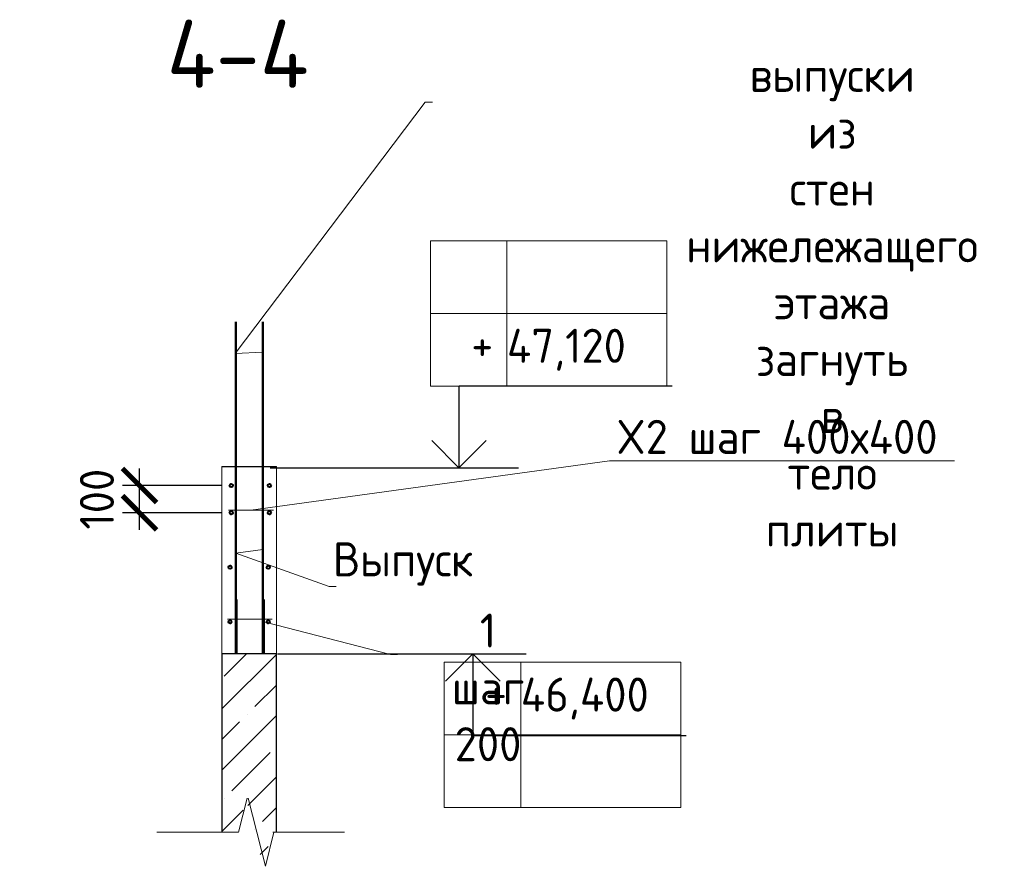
# Model space of a CAD drawing. Header units: millimetres. Extents: x 247266 to 730847, y -636031 to 10052.
# Tile 85 of 196: x 553470 to 560694, y -379656 to -373446. Entities that reach past the tile are written whole.
import ezdxf
from ezdxf import colors
from ezdxf.entities.mleader import LeaderData, LeaderLine
from ezdxf.math import Vec2, Vec3

# ---------------------------------------------------------------- set-up
doc = ezdxf.new("R2010")
doc.units = ezdxf.units.MM
for name, color, linetype, lineweight in [('AF_Stena', 7, 'Continuous', 18), ('RAZMER', 7, 'Continuous', 15), ('Арм_шпильки', 7, 'Continuous', 18), ('Армирование', 7, 'Continuous', 40), ('АрмСтер', 7, 'Continuous', 50), ('АС-Таблицы', 7, 'Continuous', 20), ('отметки', 7, 'Continuous', 18), ('подоснова', 7, 'Continuous', 5)]:
    doc.layers.add(name, color=color, linetype=linetype, lineweight=lineweight)
doc.layers.add('РАЗМЕРЫ', color=7, linetype='Continuous')
doc.styles.add('GOST-2.304_Type-B', font='GOST_Common.ttf')
doc.styles.add('ГОСТ', font='GOST_Common.ttf')
doc.dimstyles.new('мой 25', dxfattribs={"dimscale": 100, "dimtxt": 2.5, "dimasz": 2.5, "dimexe": 1.25, "dimexo": 0.625, "dimtad": 1, "dimdec": 0, "dimlfac": 0.5, "dimtxsty": 'GOST-2.304_Type-B', "dimblk": 'ARCHTICK', "dimcen": 2.5, "dimdle": 1.25, "dimaunit": 1, "dimadec": 1, "dimazin": 2, "dimtfac": 1, "dimtdec": 0, "dimtmove": 1, "dimatfit": 3, "dimfxl": 6, "dimfxlon": 1, "dimtfill": 1, "dimlwd": -1, "dimlwe": -1, "dimarcsym": 0})

# ---------------------------------------------------------------- blocks, each defined once
blk = doc.blocks.new('_None')
blk = doc.blocks.new('_ArchTick')
at = {"color": 0, "linetype": 'ByBlock', "const_width": 0.15}
blk.add_lwpolyline([(-0.5, -0.5), (0.5, 0.5)], dxfattribs=at)
blk = doc.blocks.new('*T3534')
at = {"layer": 'DEFPOINTS', "color": 8, "linetype": 'ByBlock', "lineweight": 0}
for p, q in [((0, 1066.7), (1734.3, 1066.7)), ((0, 0), (0, 1066.7)), ((561.2, 0), (561.2, 1066.7)), ((1734.3, 0), (1734.3, 1066.7)), ((0, 533.3), (1734.3, 533.3)), ((0, 0), (1734.3, 0))]:
    blk.add_line(p, q, dxfattribs=at)
at = {"layer": 'АС-Таблицы', "color": 0, "char_height": 250, "style": 'ГОСТ'}
for s, insert, width, attachment_point in [('46,400', (561.2, 800), 1173.087, 4), ('+', (461.2, 966.7), 361.223, 3)]:
    blk.add_mtext(s, dxfattribs=dict(at, insert=insert, width=width, attachment_point=attachment_point))
blk = doc.blocks.new('*T3535')
at = {"layer": 'DEFPOINTS', "color": 8, "linetype": 'ByBlock', "lineweight": 0}
for p, q in [((0, 0), (1734.3, 0)), ((0, 0), (0, -1066.7)), ((561.2, 0), (561.2, -1066.7)), ((1734.3, 0), (1734.3, -1066.7)), ((0, -533.3), (1734.3, -533.3)), ((0, -1066.7), (1734.3, -1066.7))]:
    blk.add_line(p, q, dxfattribs=at)
at = {"layer": 'АС-Таблицы', "color": 0, "char_height": 250, "style": 'ГОСТ'}
for s, insert, width, attachment_point in [('47,120', (561.2, -800), 1173.087, 4), ('+', (461.2, -633.3), 361.223, 3)]:
    blk.add_mtext(s, dxfattribs=dict(at, insert=insert, width=width, attachment_point=attachment_point))

msp = doc.modelspace()

# ---------------------------------------------------------------- hatches: boundary and pattern name
at = {"layer": 'РАЗМЕРЫ', "transparency": 33554648}
h = msp.add_hatch(dxfattribs=at)
h.set_pattern_fill('ANSI35', color=256, scale=50)
h.set_pattern_definition([(45, (12282.76, 4691.4), (-224.5064, 224.5064), []), (45, (12507.26, 4691.4), (-224.5064, 224.5064), [396.875, -79.375, 0, -79.375])])
h.paths.add_polyline_path([(555354.08, -378097.71), (554954.08, -378097.71), (554954.08, -379405.52), (555013.67, -379405.52), (555068.68, -379405.52), (555131.18, -379155.52), (555256.18, -379655.52), (555318.68, -379405.52), (555354.08, -379405.52)])

# ---------------------------------------------------------------- linework, layer by layer
at = {"elevation": 3100}
for points in [[(555306.82, -376732.93), (557130.49, -376732.93)], [(555362.46, -378097.71), (557186.13, -378097.71)]]:
    msp.add_lwpolyline(points, dxfattribs=at)
at = {"layer": 'AF_Stena', "lineweight": 20}
for p, q in [((554954.08, -376722.48, 3100), (554954.08, -378562.34, 3100)), ((555354.08, -378562.34, 3100), (555354.08, -376722.48, 3100))]:
    msp.add_line(p, q, dxfattribs=at)
at = {"layer": 'AF_Stena', "lineweight": 20, "elevation": 3100}
for points in [[(555139.08, -379155.52), (555076.58, -379405.52)], [(555272.46, -379655.52), (555147.46, -379155.52)], [(555021.58, -379405.52), (554477.47, -379405.52)], [(555076.58, -379405.52), (555021.58, -379405.52)], [(555334.96, -379405.52), (555272.46, -379655.52)], [(555381.58, -379405.52), (555326.58, -379405.52)], [(555381.58, -379405.52), (555853.44, -379405.52)]]:
    msp.add_lwpolyline(points, dxfattribs=at)
at = {"layer": 'RAZMER', "ltscale": 100}
for p, q in [((556694.29, -376131.16, 3100), (558256.79, -376131.16, 3100)), ((556694.29, -376133.8, 3100), (558256.79, -376133.8, 3100)), ((556694.29, -376133.8, 3100), (558256.79, -376133.8, 3100)), ((556796.15, -378696.84, 3100), (558358.65, -378696.84, 3100)), ((556796.15, -378696.84, 3100), (558358.65, -378696.84, 3100)), ((556796.15, -378699.48, 3100), (558358.65, -378699.48, 3100))]:
    msp.add_line(p, q, dxfattribs=at)
at = {"layer": 'Арм_шпильки'}
msp.add_line((554994.08, -377842.48, 3100), (555323.58, -377842.48, 3100), dxfattribs=at)
at = {"layer": 'Армирование', "ltscale": 100}
for p, q in [((555063.74, -378097.71, 3100), (555063.74, -377697.86, 3100)), ((555262.15, -377697.86, 3100), (555262.15, -378097.71, 3100))]:
    msp.add_line(p, q, dxfattribs=at)
for centre in [(555022.1, -376862.95, 3100), (555302.1, -376862.95, 3100), (555022.1, -377062.95, 3100), (555302.1, -377062.95, 3100), (555014.08, -377462.48, 3100), (555294.08, -377462.48, 3100), (555014.08, -377862.48, 3100), (555294.08, -377862.48, 3100)]:
    msp.add_circle(centre, 12, dxfattribs=at)
at = {"layer": 'АрмСтер', "ltscale": 15}
for p, q in [((555055.36, -378097.71, 3100), (555055.36, -375663.35, 3100)), ((555253.77, -378097.71, 3100), (555253.77, -375663.35, 3100))]:
    msp.add_line(p, q, dxfattribs=at)
at = {"layer": 'отметки', "linetype": 'Continuous', "lineweight": 25, "ltscale": 100}
for p, q in [((556691.24, -376131.16, 3100), (556691.24, -376731.16, 3100)), ((556794.62, -378097.71, 3100), (556794.62, -378697.71, 3100))]:
    msp.add_line(p, q, dxfattribs=at)
at = {"layer": 'отметки', "linetype": 'Continuous', "lineweight": 25, "ltscale": 100, "elevation": 3100}
for points in [[(556492.77, -376532.93), (556692.77, -376732.93), (556892.77, -376532.93)], [(556594.62, -378297.71), (556794.62, -378097.71), (556994.62, -378297.71)]]:
    msp.add_lwpolyline(points, dxfattribs=at)
at = {"layer": 'РАЗМЕРЫ'}
for p, q in [((554954.08, -376722.48, 3100), (555354.08, -376722.48, 3100)), ((555354.08, -378097.71, 3100), (554954.08, -378097.71, 3100)), ((554954.08, -378097.71, 3100), (554954.08, -379405.52, 3100)), ((555354.08, -379405.52, 3100), (555354.08, -378097.71, 3100))]:
    msp.add_line(p, q, dxfattribs=at)

# ---------------------------------------------------------------- block references
for name, p in [('*T3535', (556483.35, -375067.14, 3100)), ('*T3534', (556585.2, -379225.21, 3100))]:
    msp.add_blockref(name, p)

# ---------------------------------------------------------------- texts
at = {"layer": 'РАЗМЕРЫ', "insert": (555070.03, -373696.39, 3100), "char_height": 500, "attachment_point": 5, "style": 'GOST-2.304_Type-B'}
msp.add_mtext_dynamic_manual_height_columns('4-4', width=3941.2128, gutter_width=625, heights=[0], dxfattribs=at)

# ---------------------------------------------------------------- leaders
at = {"layer": 'подоснова'}
ml = msp.add_multileader_mtext('Standard', dxfattribs=at)
ml.set_content('X2 шаг 400х400', color=256, style='GOST-2.304_Type-B')
ml.set_leader_properties(color=256, linetype='ByLayer', lineweight=15)
ml.set_arrow_properties(name='NONE')
ml.build(insert=Vec2(0, 0))
ml.multileader.update_dxf_attribs({"text_left_attachment_type": 6, "text_right_attachment_type": 6, "dogleg_length": 10, "arrow_head_size": 18})
ctx = ml.context
ctx.base_point, ctx.char_height, ctx.arrow_head_size, ctx.landing_gap_size, ctx.plane_origin = Vec3(557807.64, -376680.98, 3100), 250, 18, 20, Vec3(554980.28, -376121.98, 3100)
ctx.left_attachment, ctx.right_attachment, ctx.text_align_type = 6, 6, 1
notes = []
notes.append((ctx, [(0, (1, 1, 0), (557796.55, -376681.23, 3100), (1, 0), 10, [(0, [(555166.85, -377042.95, 3100)], 0, [])])]))
ctx.mtext.insert, ctx.mtext.alignment, ctx.mtext.flow_direction = Vec3(559025.75, -376380.98, 3100), 2, 5
ml = msp.add_multileader_mtext('Standard', dxfattribs=at)
ml.set_content('Выпуск', color=256, style='GOST-2.304_Type-B')
ml.set_leader_properties(color=256, linetype='ByLayer', lineweight=15)
ml.set_arrow_properties(name='NONE')
ml.build(insert=Vec2(0, 0))
ml.multileader.update_dxf_attribs({"text_left_attachment_type": 6, "text_right_attachment_type": 6, "dogleg_length": 10, "arrow_head_size": 18})
ctx = ml.context
ctx.base_point, ctx.char_height, ctx.arrow_head_size, ctx.landing_gap_size, ctx.plane_origin = Vec3(555750.36, -377604.22, 3100), 250, 18, 20, Vec3(554593.35, -376121.93, 3100)
ctx.left_attachment, ctx.right_attachment, ctx.text_align_type = 6, 6, 1
notes.append((ctx, [(0, (1, 1, 0), (555739.85, -377604.54, 3100), (1, 0), 10, [(1, [(555253.77, -377332.29, 3100), (555055.36, -377359.83, 3100)], 0, [])])]))
ctx.mtext.insert, ctx.mtext.width, ctx.mtext.alignment, ctx.mtext.flow_direction = Vec3(556282.86, -377279.22, 3100), 22.8978, 2, 5
ml = msp.add_multileader_mtext('Standard', dxfattribs=at)
ml.set_content('1 шаг 200', color=256, style='GOST-2.304_Type-B')
ml.set_leader_properties(color=256, linetype='ByLayer', lineweight=15)
ml.set_arrow_properties(name='NONE')
ml.build(insert=Vec2(0, 0))
ml.multileader.update_dxf_attribs({"text_left_attachment_type": 6, "text_right_attachment_type": 6, "dogleg_length": 10, "arrow_head_size": 18})
ctx = ml.context
ctx.base_point, ctx.char_height, ctx.arrow_head_size, ctx.landing_gap_size, ctx.plane_origin = Vec3(556200.56, -378101.31, 3100), 250, 18, 20, Vec3(554993.21, -377152.45, 3100)
ctx.left_attachment, ctx.right_attachment, ctx.text_align_type = 6, 6, 1
notes.append((ctx, [(0, (1, 1, 0), (556189.98, -378101.56, 3100), (1, 0), 10, [(0, [(555270.45, -377864.35, 3100)], 0, [])])]))
ctx.mtext.insert, ctx.mtext.width, ctx.mtext.alignment, ctx.mtext.flow_direction = Vec3(556906.16, -377801.31, 3100), 22.8978, 2, 5
for ctx, leaders in notes:
    for number, flags, end, landing, length, lines in leaders:
        leader = LeaderData()
        leader.index, (leader.has_last_leader_line, leader.has_dogleg_vector, leader.attachment_direction) = number, flags
        leader.last_leader_point, leader.dogleg_vector, leader.dogleg_length = Vec3(end), Vec3(landing), length
        for number, points, colour, breaks in lines:
            line = LeaderLine()
            line.index, line.vertices, line.color, line.breaks = number, Vec3.list(points), colors.encode_raw_color(colour), breaks
            leader.lines.append(line)
        ctx.leaders.append(leader)

# ---------------------------------------------------------------- next in the draw order: dimensions: what is measured, and where the dimension line sits
at = {"layer": 'РАЗМЕРЫ', "lineweight": 0}
msp.add_linear_dim(base=(554349.36, -376862.95, 3100), p1=(555022.1, -377062.95, 3100), p2=(555022.1, -376862.95, 3100), angle=90, dimstyle='мой 25', dxfattribs=at).render()

# ---------------------------------------------------------------- next in the draw order: linework, layer by layer
at = {"layer": 'Арм_шпильки'}
msp.add_line((555002.1, -377042.95, 3100), (555331.6, -377042.95, 3100), dxfattribs=at)

# ---------------------------------------------------------------- next in the draw order: leaders
at = {"layer": 'подоснова'}
ml = msp.add_multileader_mtext('Standard', dxfattribs=at)
ml.set_content('выпуски из стен нижележащего этажа\\Pзагнуть в тело плиты', color=256, style='GOST-2.304_Type-B')
ml.set_leader_properties(color=256, linetype='ByLayer', lineweight=15)
ml.set_arrow_properties(name='NONE')
ml.build(insert=Vec2(0, 0))
ml.multileader.update_dxf_attribs({"text_left_attachment_type": 6, "text_right_attachment_type": 6, "dogleg_length": 10, "arrow_head_size": 18})
ctx = ml.context
ctx.base_point, ctx.char_height, ctx.arrow_head_size, ctx.landing_gap_size, ctx.plane_origin = Vec3(556458.62, -374051.14, 3100), 250, 18, 20, Vec3(554704.09, -375032.58, 3100)
ctx.left_attachment, ctx.right_attachment, ctx.text_align_type = 6, 6, 1
notes = []
notes.append((ctx, [(0, (1, 1, 0), (556445.88, -374051.21, 3100), (1, 0), 10, [(1, [(555253.77, -375885.46, 3100), (555050.96, -375894.84, 3100)], 0, [])])]))
ctx.mtext.insert, ctx.mtext.width, ctx.mtext.alignment, ctx.mtext.flow_direction = Vec3(559431.08, -373726.14, 3100), 22.8978, 2, 5
for ctx, leaders in notes:
    for number, flags, end, landing, length, lines in leaders:
        leader = LeaderData()
        leader.index, (leader.has_last_leader_line, leader.has_dogleg_vector, leader.attachment_direction) = number, flags
        leader.last_leader_point, leader.dogleg_vector, leader.dogleg_length = Vec3(end), Vec3(landing), length
        for number, points, colour, breaks in lines:
            line = LeaderLine()
            line.index, line.vertices, line.color, line.breaks = number, Vec3.list(points), colors.encode_raw_color(colour), breaks
            leader.lines.append(line)
        ctx.leaders.append(leader)

doc.saveas('drawing.dxf')
